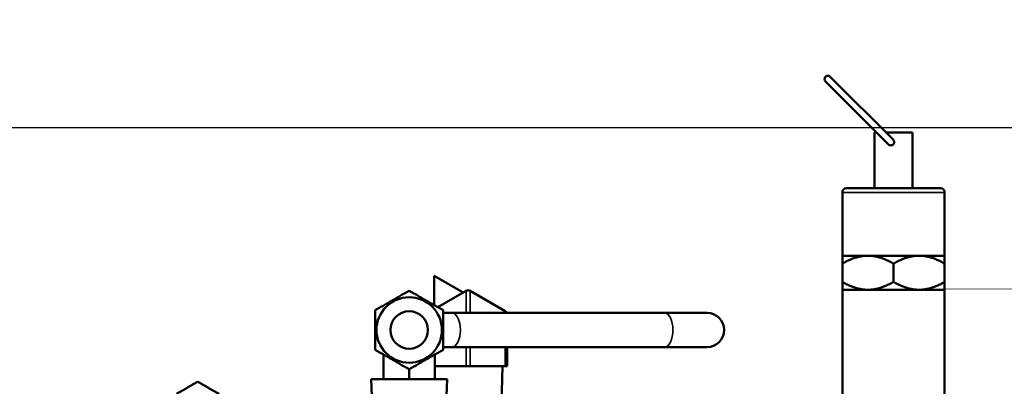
# Model space of a CAD drawing. Header units: inches. Extents: x 1 to 237, y 4 to 150.
# Tile 51 of 151: x 38.01 to 45.22, y 132.01 to 134.7. Entities that reach past the tile are written whole.
import ezdxf

# ---------------------------------------------------------------- set-up
doc = ezdxf.new("R2010")
doc.units = ezdxf.units.IN
doc.header["$LTSCALE"] = 7
doc.header["$MEASUREMENT"] = 0
for name, color, linetype, lineweight in [('Dimension (ANSI)', 7, 'Continuous', 25), ('Visible (ANSI)', 7, 'Continuous', 50), ('Visible Narrow (ANSI)', 7, 'Continuous', 35)]:
    doc.layers.add(name, color=color, linetype=linetype, lineweight=lineweight)
doc.styles.add('Dimension Text', font='tahoma.ttf')
doc.dimstyles.new('Dual Dimension', dxfattribs={"dimscale": 7, "dimtxt": 0.12, "dimasz": 0.098425, "dimexe": 0.125, "dimexo": 0.0625, "dimgap": 0.031496, "dimtad": 0, "dimtih": 1, "dimtoh": 1, "dimrnd": 1e-08, "dimzin": 4, "dimdsep": 46, "dimtxsty": 'Dimension Text', "dimcen": 0.09, "dimdle": 0.393701, "dimclrd": 256, "dimclre": 256, "dimclrt": 256, "dimadec": 0, "dimazin": 1, "dimtfac": 1, "dimtofl": 0, "dimtmove": 0, "dimatfit": 3, "dimfxl": 1, "dimtolj": 1, "dimtzin": 4, "dimlwd": -1, "dimlwe": -1, "dimarcsym": 0})

# ---------------------------------------------------------------- blocks, each defined once
blk = doc.blocks.new('*D8')
at = {"layer": 'Defpoints', "color": 0, "transparency": 16777216}
for p in [(25.3817, 133.9097), (45.8457, 133.9097), (38.3304, 57.2303)]:
    blk.add_point(p, dxfattribs=at)
at = {"layer": 'Dimension (ANSI)', "transparency": 16777216}
for p, q in [((45.4082, 133.9097), (24.5067, 133.9097)), ((25.3817, 133.2207), (25.3817, 97.4558)), ((25.3817, 57.9193), (25.3817, 93.6842)), ((37.8929, 57.2303), (24.5067, 57.2303))]:
    blk.add_line(p, q, dxfattribs=at)
for points in [[(25.2668, 133.2207), (25.4965, 133.2207), (25.3817, 133.9097)], [(25.2668, 57.9193), (25.4965, 57.9193), (25.3817, 57.2303)]]:
    blk.add_solid(points, dxfattribs=at)
at = {"layer": 'Dimension (ANSI)', "transparency": 16777216, "insert": (25.3817, 95.57), "char_height": 0.84, "attachment_point": 5, "style": 'Dimension Text'}
blk.add_mtext('\\A1;{\\H3.0x;(}\\S76.68^ 1947.7 mm;{\\H3.0x;)}', dxfattribs=at)
blk = doc.blocks.new('*D9')
at = {"layer": 'Defpoints', "color": 0, "transparency": 16777216}
for p in [(66.3071, 137.5674), (66.3071, 126.7502), (31.7642, 110.5335)]:
    blk.add_point(p, dxfattribs=at)
at = {"layer": 'Dimension (ANSI)', "transparency": 16777216}
for p, q in [((31.7642, 110.971), (31.7642, 138.4424)), ((66.3071, 127.1877), (66.3071, 138.4424)), ((32.4532, 137.5674), (45.1175, 137.5674)), ((65.6181, 137.5674), (52.9538, 137.5674))]:
    blk.add_line(p, q, dxfattribs=at)
for points in [[(32.4532, 137.6823), (32.4532, 137.4526), (31.7642, 137.5674)], [(65.6181, 137.6823), (65.6181, 137.4526), (66.3071, 137.5674)]]:
    blk.add_solid(points, dxfattribs=at)
at = {"layer": 'Dimension (ANSI)', "transparency": 16777216, "insert": (49.0356, 137.5674), "char_height": 0.84, "attachment_point": 5, "style": 'Dimension Text'}
blk.add_mtext('\\A1;{\\H3.0x;(}\\S34.54^ 877.4 mm;{\\H3.0x;)}', dxfattribs=at)

msp = doc.modelspace()

# ---------------------------------------------------------------- linework, layer by layer
at = {"layer": 'Visible (ANSI)'}
for p, q in [((43.9137, 134.2498), (44.3748, 133.7887)), ((44.4086, 133.8256), (43.949, 134.2852)), ((44.2868, 133.8767), (44.2722, 133.8767)), ((44.2722, 133.4667), (44.2722, 133.8767)), ((44.5522, 133.8767), (44.3575, 133.8767)), ((44.5522, 133.4667), (44.5522, 133.8767)), ((44.0672, 133.4667), (44.7572, 133.4667)), ((44.0372, 132.9717), (44.0372, 133.4367)), ((44.7872, 132.9717), (44.7872, 133.4367)), ((44.0372, 132.9717), (44.2247, 132.9717)), ((44.2247, 132.9717), (44.5997, 132.9717)), ((44.5997, 132.9717), (44.7872, 132.9717)), ((44.0372, 132.9136), (44.0372, 132.7797)), ((44.4122, 132.9136), (44.4122, 132.7797)), ((44.7872, 132.9136), (44.7872, 132.7797)), ((41.2577, 132.7014), (41.0442, 132.8247)), ((41.0442, 132.8247), (41.0442, 132.6103)), ((41.2792, 132.7138), (41.072, 132.5942)), ((41.5657, 132.5657), (41.3092, 132.7138)), ((44.0372, 132.7217), (44.2247, 132.7217)), ((44.0372, 132.7217), (44.0372, 131.5967)), ((44.2247, 132.7217), (44.5997, 132.7217)), ((44.5997, 132.7217), (44.7872, 132.7217)), ((44.7872, 132.7217), (44.7872, 131.5967)), ((41.1747, 132.5517), (41.1122, 132.5517)), ((41.1747, 132.5517), (42.7327, 132.5517)), ((43.0452, 132.5517), (42.7327, 132.5517)), ((41.1122, 132.3017), (41.1747, 132.3017)), ((41.1747, 132.3017), (42.7327, 132.3017)), ((41.5807, 132.1617), (41.5807, 132.3017)), ((42.7327, 132.3017), (43.0452, 132.3017)), ((40.6747, 132.2462), (40.6747, 132.0667)), ((41.0497, 132.2462), (41.0497, 132.0667)), ((41.0497, 132.1617), (41.2792, 132.1617)), ((41.3092, 132.1617), (41.2792, 132.1617)), ((41.3092, 132.1617), (41.5657, 132.1617)), ((41.5399, 131.8817), (41.547, 132.1617)), ((41.5807, 132.1617), (41.5657, 132.1617)), ((40.8622, 132.138), (40.8622, 132.0667)), ((40.5843, 132.0667), (41.1401, 132.0667)), ((40.59, 131.8817), (40.5843, 132.0667)), ((41.1344, 131.8817), (41.1401, 132.0667))]:
    msp.add_line(p, q, dxfattribs=at)
for radius in [0.24, 0.1375]:
    msp.add_circle((40.8622, 132.4267), radius, dxfattribs=at)
for centre, radius, start, end in [((43.9314, 134.2675), 0.025, 45, 225), ((44.0672, 133.4367), 0.03, 90, 180), ((44.7572, 133.4367), 0.03, 0, 90), ((41.2942, 132.6878), 0.03, 60, 120), ((41.5507, 132.5397), 0.03, 23.39005, 60), ((43.0452, 132.4267), 0.125, 270, 90)]:
    msp.add_arc(centre, radius, start, end, dxfattribs=at)
msp.add_open_spline([(44.4086, 133.8256), (44.4104, 133.8238), (44.4121, 133.8216), (44.4152, 133.8161), (44.4164, 133.8125), (44.4173, 133.8056), (44.417, 133.8022), (44.4156, 133.7971), (44.4148, 133.7952), (44.4128, 133.7917), (44.4115, 133.7901), (44.4101, 133.7887), (44.4079, 133.7865), (44.4053, 133.7847), (44.3995, 133.7822), (44.3964, 133.7815), (44.3899, 133.7813), (44.3866, 133.7819), (44.3805, 133.7842), (44.3777, 133.7859), (44.3751, 133.7884), (44.375, 133.7885), (44.3748, 133.7887)], degree=3, knots=[0.3075928, 0.3075928, 0.3075928, 0.3075928, 0.3278237, 0.3278237, 0.3559936, 0.3559936, 0.3813329, 0.3813329, 0.3967389, 0.3967389, 0.4120177, 0.4120177, 0.4120177, 0.4357562, 0.4357562, 0.4603255, 0.4603255, 0.4854971, 0.4854971, 0.5110343, 0.5110343, 0.5130077, 0.5130077, 0.5130077, 0.5130077], dxfattribs=at)
for points, weights in [([(44.0372, 132.9136), (44.0372, 132.9717), (44.0372, 132.9717)], [1, 1.0379548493, 1]), ([(44.2247, 132.9717), (44.1377, 132.9717), (44.0372, 132.9136)], [1, 1.0379548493, 1]), ([(44.4122, 132.9136), (44.3117, 132.9717), (44.2247, 132.9717)], [1, 1.0379548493, 1]), ([(44.5997, 132.9717), (44.5127, 132.9717), (44.4122, 132.9136)], [1, 1.0379548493, 1]), ([(44.7872, 132.9136), (44.6867, 132.9717), (44.5997, 132.9717)], [1, 1.0379548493, 1]), ([(44.7872, 132.9717), (44.7872, 132.9717), (44.7872, 132.9136)], [1, 1.0379548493, 1]), ([(44.0372, 132.7797), (44.1377, 132.7217), (44.2247, 132.7217)], [1, 1.0379548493, 1]), ([(44.0372, 132.7217), (44.0372, 132.7217), (44.0372, 132.7797)], [1, 1.0379548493, 1]), ([(44.2247, 132.7217), (44.3117, 132.7217), (44.4122, 132.7797)], [1, 1.0379548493, 1]), ([(44.4122, 132.7797), (44.5127, 132.7217), (44.5997, 132.7217)], [1, 1.0379548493, 1]), ([(44.5997, 132.7217), (44.6867, 132.7217), (44.7872, 132.7797)], [1, 1.0379548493, 1]), ([(44.7872, 132.7797), (44.7872, 132.7217), (44.7872, 132.7217)], [1, 1.0379548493, 1]), ([(40.6122, 132.571), (40.7372, 132.6432), (40.8622, 132.7153)], [1.08785418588, 1.25614581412, 1.08785418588]), ([(40.8622, 132.7153), (40.9872, 132.6432), (41.1122, 132.571)], [1.08785418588, 1.25614581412, 1.08785418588]), ([(40.6122, 132.2823), (40.6122, 132.4267), (40.6122, 132.571)], [1.08785418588, 1.25614581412, 1.08785418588]), ([(41.1122, 132.571), (41.1122, 132.4267), (41.1122, 132.2823)], [2.33597529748, 2.69735193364, 2.33597529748]), ([(40.8622, 132.138), (40.7372, 132.2102), (40.6122, 132.2823)], [1.08785418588, 1.25614581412, 1.08785418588]), ([(41.1122, 132.2823), (40.9872, 132.2102), (40.8622, 132.138)], [1.08785418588, 1.25614581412, 1.08785418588]), ([(39.1559, 131.9573), (39.2285, 131.9992), (39.3122, 132.0475)], [1, 1.08259182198, 1.08785887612]), ([(39.3122, 132.0475), (39.3959, 131.9992), (39.4684, 131.9573)], [1.08785887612, 1.08259182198, 1])]:
    msp.add_rational_spline(points, weights, degree=2, dxfattribs=at)
at = {"layer": 'Visible Narrow (ANSI)'}
for p, q in [((44.7872, 133.4367), (44.0372, 133.4367)), ((41.2792, 132.7138), (41.2792, 132.5517)), ((41.3092, 132.7138), (41.3092, 132.5517)), ((41.5657, 132.5657), (41.5657, 132.5517)), ((41.2792, 132.1617), (41.2792, 132.3017)), ((41.3092, 132.1617), (41.3092, 132.3017)), ((41.5657, 132.1617), (41.5657, 132.3017))]:
    msp.add_line(p, q, dxfattribs=at)
for centre in [(41.1747, 132.4267), (42.7327, 132.4267)]:
    msp.add_ellipse(centre, major_axis=(0, 0.125), ratio=0.5, start_param=3.141593, end_param=6.283185, dxfattribs=at)

# ---------------------------------------------------------------- dimensions: what is measured, and where the dimension line sits
at = {"layer": 'Dimension (ANSI)'}
dim = msp.add_linear_dim(base=(66.3071, 137.5674), p1=(31.7642, 110.5335), p2=(66.3071, 126.7502), text='{\\H3.0x;(}\\S<>^ 877.4 mm;{\\H3.0x;)}', dimstyle='Dual Dimension', override={"dimgap": 0.031496, "dimtih": 0, "dimtoh": 0, "dimdec": 2, "dimpost": '\\X', "dimtol": 0, "dimlim": 0, "dimtp": 0, "dimtm": 0, "dimtdec": 2, "dimatfit": 1}, dxfattribs=at)
dim.commit()
dim.dimension.update_dxf_attribs({"geometry": '*D9', "text_midpoint": (49.0356, 137.5674), "dimtype": 160})
dim = msp.add_linear_dim(base=(25.3817, 133.9097), p1=(38.3304, 57.2303), p2=(45.8457, 133.9097), angle=270, text='{\\H3.0x;(}\\S<>^ 1947.7 mm;{\\H3.0x;)}', dimstyle='Dual Dimension', override={"dimgap": 0.031496, "dimdec": 2, "dimpost": '\\X', "dimtol": 0, "dimlim": 0, "dimtp": 0, "dimtm": 0, "dimtdec": 2, "dimatfit": 1}, dxfattribs=at)
dim.commit()
dim.dimension.update_dxf_attribs({"geometry": '*D8', "text_midpoint": (25.3817, 95.57), "dimtype": 160})

doc.saveas('drawing.dxf')
